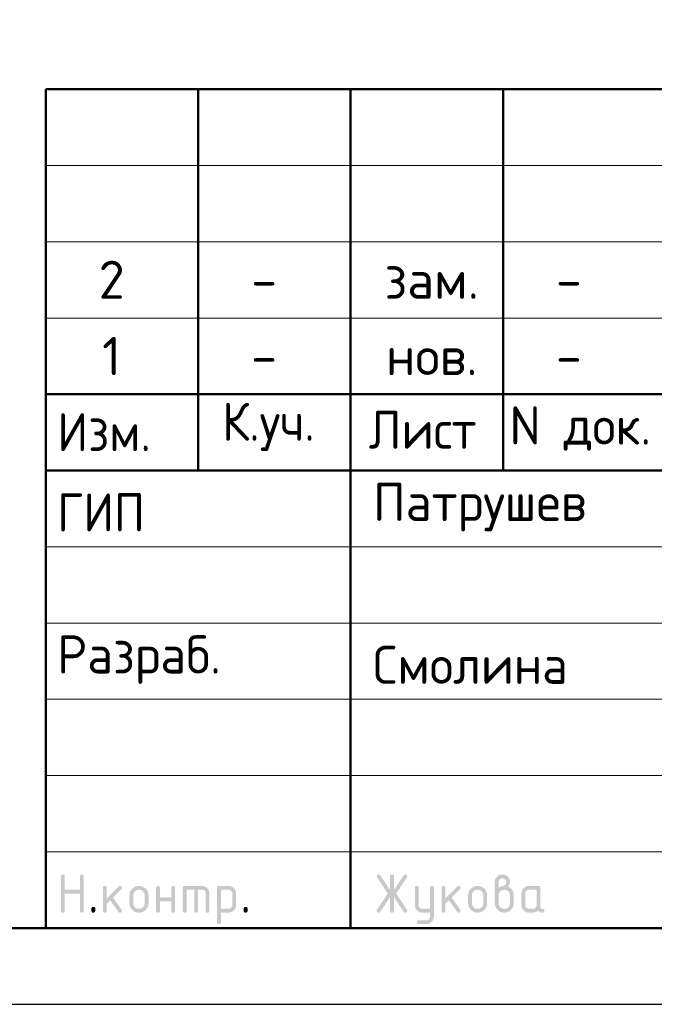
# Model space of a CAD drawing. Header units: millimetres. Extents: x 0 to 21000, y 0 to 14850.
# Tile 9 of 29: x 11414 to 13496, y 0 to 3228. Entities that reach past the tile are written whole.
import ezdxf

# ---------------------------------------------------------------- set-up
doc = ezdxf.new("R2010")
doc.units = ezdxf.units.MM
doc.layers.add('Standard', color=7, linetype='Continuous', lineweight=25)
doc.styles.add('ISOCPEUR', font='txt')

msp = doc.modelspace()

# ---------------------------------------------------------------- hatches: boundary and pattern name
at = {"layer": 'Standard', "linetype": 'Continuous', "lineweight": 25, "transparency": 33554687}
for points in [[(11549.5, 306.9), (11549.5, 419.4), (11549.5, 420.2), (11549.6, 420.9), (11549.7, 421.5), (11549.9, 422.1), (11550.1, 422.7), (11550.4, 423.2), (11550.7, 423.7), (11551.1, 424.1), (11551.5, 424.5), (11552, 424.8), (11552.5, 425.1), (11553.1, 425.3), (11553.6, 425.4), (11554.3, 425.5), (11555, 425.6), (11555.8, 425.6), (11556.6, 425.6), (11557.3, 425.5), (11558, 425.4), (11558.5, 425.3), (11559.1, 425.1), (11559.6, 424.8), (11560.1, 424.5), (11560.5, 424.1), (11560.9, 423.7), (11561.2, 423.2), (11561.5, 422.7), (11561.7, 422.1), (11561.9, 421.5), (11562, 420.9), (11562.1, 420.2), (11562.1, 419.4), (11562.1, 375.7), (11611.9, 375.7), (11611.9, 419.4), (11611.9, 420.2), (11612, 420.9), (11612.1, 421.5), (11612.3, 422.1), (11612.5, 422.7), (11612.8, 423.2), (11613.1, 423.7), (11613.5, 424.1), (11613.9, 424.5), (11614.4, 424.8), (11614.9, 425.1), (11615.4, 425.3), (11616, 425.4), (11616.7, 425.5), (11617.4, 425.6), (11618.2, 425.6), (11619, 425.6), (11619.7, 425.5), (11620.3, 425.4), (11620.9, 425.3), (11621.5, 425.1), (11622, 424.8), (11622.5, 424.5), (11622.9, 424.1), (11623.3, 423.7), (11623.6, 423.2), (11623.9, 422.7), (11624.1, 422.1), (11624.3, 421.5), (11624.3, 420.9), (11624.4, 420.2), (11624.4, 419.4), (11624.4, 306.9), (11624.4, 306.1), (11624.3, 305.4), (11624.3, 304.7), (11624.1, 304.2), (11623.9, 303.6), (11623.6, 303.1), (11623.3, 302.6), (11622.9, 302.2), (11622.5, 301.8), (11622, 301.5), (11621.5, 301.2), (11620.9, 301), (11620.3, 300.8), (11619.7, 300.7), (11619, 300.6), (11618.2, 300.6), (11617.4, 300.6), (11616.7, 300.7), (11616, 300.8), (11615.4, 301), (11614.9, 301.2), (11614.4, 301.5), (11613.9, 301.8), (11613.5, 302.2), (11613.1, 302.6), (11612.8, 303.1), (11612.5, 303.6), (11612.3, 304.2), (11612.1, 304.7), (11612, 305.4), (11611.9, 306.1), (11611.9, 306.9), (11611.9, 363.1), (11562.1, 363.1), (11562.1, 306.9), (11562.1, 306.1), (11562, 305.4), (11561.9, 304.7), (11561.7, 304.2), (11561.5, 303.6), (11561.2, 303.1), (11560.9, 302.6), (11560.5, 302.2), (11560.1, 301.8), (11559.6, 301.5), (11559.1, 301.2), (11558.5, 301), (11558, 300.8), (11557.3, 300.7), (11556.6, 300.6), (11555.8, 300.6), (11555, 300.6), (11554.3, 300.7), (11553.6, 300.8), (11553.1, 301), (11552.5, 301.2), (11552, 301.5), (11551.5, 301.8), (11551.1, 302.2), (11550.7, 302.6), (11550.4, 303.1), (11550.1, 303.6), (11549.9, 304.2), (11549.7, 304.7), (11549.6, 305.4), (11549.5, 306.1)], [(12629.3, 351.8), (12597, 303.4), (12596.5, 302.7), (12596, 302.2), (12595.4, 301.7), (12594.8, 301.3), (12594.1, 301), (12593.3, 300.8), (12592.6, 300.6), (12591.7, 300.6), (12590.9, 300.6), (12590.2, 300.7), (12589.6, 300.8), (12589, 301.1), (12588.4, 301.3), (12587.9, 301.6), (12587.5, 301.9), (12587.1, 302.3), (12586.7, 302.7), (12586.4, 303.2), (12586.1, 303.7), (12585.9, 304.3), (12585.7, 304.9), (12585.6, 305.6), (12585.5, 306.4), (12585.5, 307.2), (12585.5, 308), (12585.8, 308.8), (12586.1, 309.6), (12586.6, 310.4), (12621.7, 363.1), (12586.6, 415.8), (12586.1, 416.6), (12585.8, 417.4), (12585.5, 418.3), (12585.5, 419.1), (12585.5, 419.9), (12585.6, 420.6), (12585.7, 421.4), (12585.9, 422), (12586.1, 422.6), (12586.4, 423.1), (12586.7, 423.6), (12587.1, 424), (12587.5, 424.4), (12588, 424.7), (12588.5, 425), (12589, 425.2), (12589.6, 425.4), (12590.3, 425.5), (12591, 425.6), (12591.8, 425.6), (12592.6, 425.6), (12593.3, 425.5), (12594.1, 425.3), (12594.7, 424.9), (12595.4, 424.6), (12596, 424), (12596.5, 423.5), (12597, 422.8), (12629.3, 374.5), (12629.3, 419.4), (12629.3, 420.2), (12629.4, 420.9), (12629.5, 421.5), (12629.7, 422.1), (12629.9, 422.7), (12630.2, 423.2), (12630.4, 423.7), (12630.8, 424.1), (12631.2, 424.5), (12631.7, 424.8), (12632.2, 425.1), (12632.8, 425.3), (12633.4, 425.4), (12634.1, 425.5), (12634.7, 425.6), (12635.5, 425.6), (12636.3, 425.6), (12637, 425.5), (12637.7, 425.4), (12638.3, 425.3), (12638.9, 425.1), (12639.3, 424.8), (12639.8, 424.5), (12640.2, 424.1), (12640.6, 423.7), (12640.9, 423.2), (12641.2, 422.7), (12641.4, 422.1), (12641.6, 421.5), (12641.7, 420.9), (12641.8, 420.2), (12641.8, 419.4), (12641.8, 374.5), (12674.1, 422.8), (12674.5, 423.5), (12675.1, 424), (12675.7, 424.6), (12676.3, 424.9), (12677, 425.3), (12677.8, 425.5), (12678.5, 425.6), (12679.4, 425.6), (12680, 425.6), (12680.6, 425.5), (12681.2, 425.4), (12681.7, 425.2), (12682.3, 424.9), (12682.8, 424.6), (12683.3, 424.2), (12683.7, 423.7), (12684.2, 423.3), (12684.5, 422.8), (12684.9, 422.3), (12685.1, 421.7), (12685.3, 421.1), (12685.4, 420.5), (12685.5, 419.9), (12685.5, 419.3), (12685.5, 418.4), (12685.3, 417.5), (12685, 416.6), (12684.5, 415.8), (12649.4, 363.1), (12684.5, 310.4), (12685, 309.6), (12685.3, 308.7), (12685.5, 307.9), (12685.5, 307), (12685.5, 306.3), (12685.4, 305.7), (12685.3, 305.1), (12685.1, 304.6), (12684.9, 304), (12684.5, 303.5), (12684.2, 303), (12683.8, 302.5), (12683.3, 302.1), (12682.8, 301.7), (12682.4, 301.4), (12681.8, 301.1), (12681.3, 300.9), (12680.7, 300.8), (12680.1, 300.6), (12679.5, 300.6), (12678.6, 300.6), (12677.8, 300.8), (12677, 301), (12676.3, 301.3), (12675.6, 301.7), (12675.1, 302.2), (12674.5, 302.7), (12674.1, 303.4), (12641.8, 351.8), (12641.8, 306.9), (12641.8, 306.1), (12641.7, 305.4), (12641.6, 304.7), (12641.4, 304.2), (12641.2, 303.6), (12640.9, 303.1), (12640.6, 302.6), (12640.2, 302.2), (12639.8, 301.8), (12639.3, 301.5), (12638.9, 301.2), (12638.3, 301), (12637.7, 300.8), (12637, 300.7), (12636.3, 300.6), (12635.5, 300.6), (12634.7, 300.6), (12634.1, 300.7), (12633.4, 300.8), (12632.8, 301), (12632.2, 301.2), (12631.7, 301.5), (12631.2, 301.8), (12630.8, 302.2), (12630.4, 302.6), (12630.2, 303.1), (12629.9, 303.6), (12629.7, 304.2), (12629.5, 304.7), (12629.4, 305.4), (12629.3, 306.1), (12629.3, 306.9)], [(11699.5, 347), (11738.8, 386.3), (11739.2, 386.7), (11739.7, 387.1), (11740.2, 387.4), (11740.8, 387.6), (11741.3, 387.9), (11741.9, 388), (11742.5, 388.1), (11743.2, 388.1), (11744, 388.1), (11744.7, 388), (11745.4, 387.9), (11745.9, 387.7), (11746.5, 387.5), (11747, 387.2), (11747.5, 386.9), (11747.9, 386.5), (11748.3, 386.1), (11748.6, 385.6), (11748.9, 385.1), (11749.1, 384.6), (11749.3, 384), (11749.4, 383.3), (11749.5, 382.6), (11749.5, 381.8), (11749.5, 381.2), (11749.3, 380.6), (11749.2, 380.1), (11749, 379.5), (11748.7, 379), (11748.4, 378.5), (11748, 378), (11747.6, 377.5), (11720.1, 350), (11748.2, 310.5), (11748.8, 309.6), (11749.1, 308.7), (11749.5, 307.8), (11749.5, 306.8), (11749.5, 306), (11749.4, 305.4), (11749.3, 304.7), (11749.1, 304.1), (11748.9, 303.5), (11748.6, 303), (11748.3, 302.6), (11747.9, 302.2), (11747.5, 301.8), (11747, 301.5), (11746.5, 301.2), (11745.9, 301), (11745.4, 300.8), (11744.7, 300.7), (11744, 300.6), (11743.2, 300.6), (11742.4, 300.6), (11741.6, 300.8), (11740.9, 301), (11740.2, 301.3), (11739.6, 301.6), (11739, 302.1), (11738.5, 302.6), (11738, 303.3), (11711.1, 341.1), (11699.5, 329.4), (11699.5, 306.9), (11699.5, 306.1), (11699.4, 305.4), (11699.3, 304.7), (11699.1, 304.2), (11698.9, 303.6), (11698.6, 303.1), (11698.3, 302.6), (11697.9, 302.2), (11697.5, 301.8), (11697, 301.5), (11696.5, 301.2), (11696, 301), (11695.4, 300.8), (11694.7, 300.7), (11694, 300.6), (11693.2, 300.6), (11692.4, 300.6), (11691.7, 300.7), (11691.1, 300.8), (11690.5, 301), (11689.9, 301.2), (11689.4, 301.5), (11688.9, 301.8), (11688.5, 302.2), (11688.1, 302.6), (11687.8, 303.1), (11687.5, 303.6), (11687.3, 304.2), (11687.1, 304.7), (11687, 305.4), (11687, 306.1), (11687, 306.9), (11687, 381.8), (11687, 382.6), (11687, 383.3), (11687.1, 384), (11687.3, 384.6), (11687.5, 385.1), (11687.8, 385.6), (11688.1, 386.1), (11688.5, 386.5), (11688.9, 386.9), (11689.4, 387.2), (11689.9, 387.5), (11690.5, 387.7), (11691.1, 387.9), (11691.7, 388), (11692.4, 388.1), (11693.2, 388.1), (11694, 388.1), (11694.7, 388), (11695.4, 387.9), (11696, 387.7), (11696.5, 387.5), (11697, 387.2), (11697.5, 386.9), (11697.9, 386.5), (11698.3, 386.1), (11698.6, 385.6), (11698.9, 385.1), (11699.1, 384.6), (11699.3, 384), (11699.4, 383.3), (11699.5, 382.6), (11699.5, 381.8)], [(11874.3, 338.1), (11874.3, 306.9), (11874.3, 306.1), (11874.2, 305.4), (11874.1, 304.7), (11873.9, 304.2), (11873.7, 303.6), (11873.5, 303.1), (11873.2, 302.6), (11872.8, 302.2), (11872.4, 301.8), (11871.9, 301.5), (11871.4, 301.2), (11870.8, 301), (11870.2, 300.8), (11869.5, 300.7), (11868.9, 300.6), (11868.1, 300.6), (11867.3, 300.6), (11866.6, 300.7), (11865.9, 300.8), (11865.3, 301), (11864.7, 301.2), (11864.3, 301.5), (11863.8, 301.8), (11863.4, 302.2), (11863, 302.6), (11862.7, 303.1), (11862.4, 303.6), (11862.2, 304.2), (11862, 304.7), (11861.9, 305.4), (11861.8, 306.1), (11861.8, 306.9), (11861.8, 381.8), (11861.8, 382.6), (11861.9, 383.3), (11862, 384), (11862.2, 384.6), (11862.4, 385.1), (11862.7, 385.6), (11863, 386.1), (11863.4, 386.5), (11863.8, 386.9), (11864.3, 387.2), (11864.7, 387.5), (11865.3, 387.7), (11865.9, 387.9), (11866.6, 388), (11867.3, 388.1), (11868.1, 388.1), (11868.9, 388.1), (11869.5, 388), (11870.2, 387.9), (11870.8, 387.7), (11871.4, 387.5), (11871.9, 387.2), (11872.4, 386.9), (11872.8, 386.5), (11873.2, 386.1), (11873.5, 385.6), (11873.7, 385.2), (11873.9, 384.6), (11874.1, 384), (11874.2, 383.3), (11874.3, 382.6), (11874.3, 381.8), (11874.3, 350.6), (11911.7, 350.6), (11911.7, 381.8), (11911.7, 382.6), (11911.8, 383.3), (11911.9, 384), (11912.1, 384.6), (11912.3, 385.2), (11912.6, 385.6), (11912.8, 386.1), (11913.2, 386.5), (11913.6, 386.9), (11914.1, 387.2), (11914.6, 387.5), (11915.2, 387.7), (11915.8, 387.9), (11916.5, 388), (11917.1, 388.1), (11917.9, 388.1), (11918.7, 388.1), (11919.4, 388), (11920.1, 387.9), (11920.7, 387.7), (11921.3, 387.5), (11921.7, 387.2), (11922.2, 386.9), (11922.6, 386.5), (11923, 386.1), (11923.3, 385.6), (11923.6, 385.1), (11923.8, 384.6), (11924, 384), (11924.1, 383.3), (11924.2, 382.6), (11924.2, 381.8), (11924.2, 306.9), (11924.2, 306.1), (11924.1, 305.4), (11924, 304.7), (11923.8, 304.2), (11923.6, 303.6), (11923.3, 303.1), (11923, 302.6), (11922.6, 302.2), (11922.2, 301.8), (11921.7, 301.5), (11921.3, 301.2), (11920.7, 301), (11920.1, 300.8), (11919.4, 300.7), (11918.7, 300.6), (11917.9, 300.6), (11917.1, 300.6), (11916.5, 300.7), (11915.8, 300.8), (11915.2, 301), (11914.6, 301.2), (11914.1, 301.5), (11913.6, 301.8), (11913.2, 302.2), (11912.8, 302.6), (11912.6, 303.1), (11912.3, 303.6), (11912.1, 304.2), (11911.9, 304.7), (11911.8, 305.4), (11911.7, 306.1), (11911.7, 306.9), (11911.7, 338.1)], [(11955.5, 388.1), (12011.7, 388.1), (12013, 388.1), (12014.2, 388), (12015.5, 387.8), (12016.7, 387.6), (12017.9, 387.4), (12019.1, 387.1), (12020.2, 386.7), (12021.3, 386.3), (12022.4, 385.8), (12023.5, 385.2), (12024.5, 384.7), (12025.5, 384), (12026.6, 383.3), (12027.5, 382.5), (12028.5, 381.7), (12029.4, 380.8), (12030.3, 379.9), (12031.1, 378.9), (12031.9, 378), (12032.6, 376.9), (12033.3, 375.9), (12033.8, 374.9), (12034.4, 373.8), (12034.8, 372.7), (12035.3, 371.6), (12035.6, 370.5), (12036, 369.3), (12036.2, 368.1), (12036.4, 366.9), (12036.6, 365.6), (12036.7, 364.4), (12036.7, 363.1), (12036.7, 306.9), (12036.7, 306.1), (12036.6, 305.4), (12036.5, 304.7), (12036.3, 304.2), (12036.1, 303.6), (12035.8, 303.1), (12035.5, 302.6), (12035.1, 302.2), (12034.7, 301.8), (12034.2, 301.5), (12033.7, 301.2), (12033.1, 301), (12032.6, 300.8), (12031.9, 300.7), (12031.2, 300.6), (12030.4, 300.6), (12029.6, 300.6), (12028.9, 300.7), (12028.3, 300.8), (12027.7, 301), (12027.1, 301.2), (12026.6, 301.5), (12026.1, 301.8), (12025.7, 302.2), (12025.3, 302.6), (12025, 303.1), (12024.7, 303.6), (12024.5, 304.2), (12024.3, 304.7), (12024.2, 305.4), (12024.1, 306.1), (12024.1, 306.9), (12024.1, 363.1), (12024.1, 364.4), (12023.9, 365.6), (12023.7, 366.8), (12023.2, 367.9), (12022.8, 369), (12022.1, 370.1), (12021.5, 371.1), (12020.6, 372), (12019.7, 372.9), (12018.7, 373.5), (12017.7, 374.2), (12016.5, 374.7), (12015.4, 375.1), (12014.2, 375.3), (12013, 375.5), (12011.7, 375.5), (11999.2, 375.5), (11999.2, 306.9), (11999.2, 306.1), (11999.1, 305.4), (11999, 304.7), (11998.8, 304.2), (11998.6, 303.6), (11998.3, 303.1), (11998, 302.6), (11997.7, 302.2), (11997.3, 301.8), (11996.8, 301.5), (11996.3, 301.2), (11995.7, 301), (11995.1, 300.8), (11994.4, 300.7), (11993.7, 300.6), (11993, 300.6), (11992.2, 300.6), (11991.5, 300.7), (11990.8, 300.8), (11990.2, 301), (11989.6, 301.2), (11989.1, 301.5), (11988.7, 301.8), (11988.3, 302.2), (11987.9, 302.6), (11987.6, 303.1), (11987.3, 303.6), (11987.1, 304.2), (11986.9, 304.7), (11986.8, 305.4), (11986.7, 306.1), (11986.7, 306.9), (11986.7, 375.5), (11961.8, 375.5), (11961.8, 306.9), (11961.8, 306.1), (11961.7, 305.4), (11961.6, 304.7), (11961.4, 304.2), (11961.2, 303.6), (11960.9, 303.1), (11960.6, 302.6), (11960.2, 302.2), (11959.8, 301.8), (11959.3, 301.5), (11958.8, 301.2), (11958.2, 301), (11957.7, 300.8), (11957, 300.7), (11956.3, 300.6), (11955.5, 300.6), (11954.7, 300.6), (11954, 300.7), (11953.4, 300.8), (11952.8, 301), (11952.2, 301.2), (11951.7, 301.5), (11951.2, 301.8), (11950.8, 302.2), (11950.4, 302.6), (11950.1, 303.1), (11949.8, 303.6), (11949.6, 304.2), (11949.4, 304.7), (11949.3, 305.4), (11949.2, 306.1), (11949.2, 306.9), (11949.2, 381.8), (11949.2, 382.6), (11949.3, 383.3), (11949.4, 384), (11949.6, 384.6), (11949.8, 385.1), (11950.1, 385.6), (11950.4, 386.1), (11950.8, 386.5), (11951.2, 386.9), (11951.7, 387.2), (11952.2, 387.5), (11952.8, 387.7), (11953.3, 387.9), (11954, 388), (11954.7, 388.1)], [(12760.4, 288), (12760.4, 300.6), (12735.5, 300.6), (12734.2, 300.6), (12732.9, 300.8), (12731.7, 300.9), (12730.4, 301.1), (12729.2, 301.3), (12728.1, 301.7), (12726.9, 302), (12725.8, 302.5), (12724.7, 302.9), (12723.7, 303.5), (12722.6, 304.1), (12721.6, 304.7), (12720.6, 305.4), (12719.6, 306.2), (12718.7, 307), (12717.8, 307.9), (12716.9, 308.8), (12716.1, 309.8), (12715.3, 310.8), (12714.6, 311.8), (12713.9, 312.8), (12713.4, 313.8), (12712.8, 314.9), (12712.4, 316), (12711.9, 317.1), (12711.6, 318.3), (12711.2, 319.4), (12711, 320.6), (12710.8, 321.8), (12710.7, 323.1), (12710.6, 324.3), (12710.6, 325.6), (12710.6, 381.8), (12710.6, 382.6), (12710.7, 383.3), (12710.7, 384), (12710.9, 384.6), (12711.1, 385.1), (12711.4, 385.6), (12711.7, 386.1), (12712.1, 386.5), (12712.5, 386.9), (12713, 387.2), (12713.5, 387.5), (12714.1, 387.7), (12714.7, 387.9), (12715.3, 388), (12716, 388.1), (12716.8, 388.1), (12717.6, 388.1), (12718.3, 388), (12719, 387.9), (12719.6, 387.7), (12720.1, 387.5), (12720.6, 387.2), (12721.1, 386.9), (12721.5, 386.5), (12721.9, 386.1), (12722.2, 385.6), (12722.5, 385.2), (12722.7, 384.6), (12722.9, 384), (12723, 383.3), (12723.1, 382.6), (12723.1, 381.8), (12723.1, 325.7), (12723.1, 324.4), (12723.3, 323.2), (12723.5, 322), (12724, 320.9), (12724.5, 319.8), (12725.1, 318.8), (12725.8, 317.8), (12726.8, 316.9), (12727.7, 315.9), (12728.7, 315.2), (12729.7, 314.5), (12730.8, 314.1), (12731.9, 313.6), (12733.1, 313.4), (12734.2, 313.2), (12735.5, 313.2), (12760.4, 313.2), (12760.4, 381.8), (12760.4, 382.6), (12760.5, 383.3), (12760.6, 384), (12760.8, 384.6), (12761, 385.2), (12761.3, 385.6), (12761.6, 386.1), (12762, 386.5), (12762.4, 386.9), (12762.9, 387.2), (12763.4, 387.5), (12763.9, 387.7), (12764.5, 387.9), (12765.2, 388), (12765.9, 388.1), (12766.7, 388.1), (12767.5, 388.1), (12768.1, 388), (12768.8, 387.9), (12769.4, 387.7), (12770, 387.5), (12770.5, 387.2), (12771, 386.9), (12771.4, 386.5), (12771.8, 386.1), (12772.1, 385.6), (12772.4, 385.1), (12772.5, 384.6), (12772.7, 384), (12772.8, 383.3), (12772.9, 382.6), (12772.9, 381.8), (12772.9, 288.2), (12772.9, 286.9), (12772.8, 285.6), (12772.7, 284.4), (12772.5, 283.2), (12772.3, 282), (12771.9, 280.8), (12771.6, 279.6), (12771.2, 278.5), (12770.7, 277.4), (12770.2, 276.4), (12769.6, 275.3), (12768.9, 274.3), (12768.3, 273.3), (12767.5, 272.3), (12766.7, 271.4), (12765.8, 270.5), (12764.9, 269.6), (12764, 268.8), (12763, 268), (12762, 267.3), (12761, 266.6), (12760, 266), (12759, 265.5), (12757.9, 265), (12756.8, 264.6), (12755.6, 264.2), (12754.5, 263.9), (12753.3, 263.6), (12752.1, 263.4), (12750.8, 263.3), (12749.6, 263.2), (12748.3, 263.2), (12723.1, 263.2), (12722.3, 263.2), (12721.6, 263.3), (12720.9, 263.4), (12720.3, 263.6), (12719.8, 263.8), (12719.3, 264.1), (12718.8, 264.4), (12718.4, 264.8), (12718, 265.1), (12717.7, 265.6), (12717.4, 266.1), (12717.2, 266.7), (12717, 267.3), (12716.9, 268), (12716.8, 268.7), (12716.8, 269.5), (12716.8, 270.1), (12716.9, 270.7), (12717.1, 271.2), (12717.3, 271.8), (12717.5, 272.3), (12717.9, 272.8), (12718.2, 273.3), (12718.7, 273.8), (12719.2, 274.3), (12719.7, 274.6), (12720.2, 275), (12720.8, 275.2), (12721.3, 275.5), (12721.9, 275.6), (12722.5, 275.7), (12723.1, 275.7), (12748, 275.7), (12749.3, 275.7), (12750.5, 275.9), (12751.7, 276.1), (12752.8, 276.6), (12753.9, 277), (12754.9, 277.7), (12755.9, 278.3), (12756.8, 279.2), (12757.7, 280.1), (12758.4, 281.1), (12759.1, 282), (12759.5, 283.2), (12760, 284.2), (12760.2, 285.5), (12760.4, 286.7)], [(12810.5, 347), (12849.8, 386.3), (12850.2, 386.7), (12850.7, 387.1), (12851.2, 387.4), (12851.8, 387.6), (12852.4, 387.9), (12853, 388), (12853.6, 388.1), (12854.2, 388.1), (12855, 388.1), (12855.7, 388), (12856.4, 387.9), (12857, 387.7), (12857.6, 387.5), (12858.1, 387.2), (12858.5, 386.9), (12858.9, 386.5), (12859.3, 386.1), (12859.6, 385.6), (12859.9, 385.1), (12860.1, 384.6), (12860.3, 384), (12860.4, 383.3), (12860.5, 382.6), (12860.5, 381.8), (12860.5, 381.2), (12860.4, 380.6), (12860.3, 380.1), (12860, 379.5), (12859.8, 379), (12859.4, 378.5), (12859.1, 378), (12858.6, 377.5), (12831.1, 350), (12859.3, 310.5), (12859.9, 309.6), (12860.2, 308.7), (12860.5, 307.8), (12860.5, 306.8), (12860.5, 306), (12860.4, 305.4), (12860.3, 304.7), (12860.1, 304.1), (12859.9, 303.5), (12859.6, 303), (12859.3, 302.6), (12858.9, 302.2), (12858.5, 301.8), (12858.1, 301.5), (12857.6, 301.2), (12857, 301), (12856.4, 300.8), (12855.7, 300.7), (12855, 300.6), (12854.2, 300.6), (12853.4, 300.6), (12852.7, 300.8), (12851.9, 301), (12851.3, 301.3), (12850.6, 301.6), (12850.1, 302.1), (12849.5, 302.6), (12849, 303.3), (12822.2, 341.1), (12810.5, 329.4), (12810.5, 306.9), (12810.5, 306.1), (12810.4, 305.4), (12810.3, 304.7), (12810.1, 304.2), (12809.9, 303.6), (12809.6, 303.1), (12809.3, 302.6), (12808.9, 302.2), (12808.6, 301.8), (12808.1, 301.5), (12807.6, 301.2), (12807, 301), (12806.4, 300.8), (12805.7, 300.7), (12805, 300.6), (12804.2, 300.6), (12803.5, 300.6), (12802.8, 300.7), (12802.1, 300.8), (12801.5, 301), (12800.9, 301.2), (12800.4, 301.5), (12799.9, 301.8), (12799.5, 302.2), (12799.2, 302.6), (12798.9, 303.1), (12798.6, 303.6), (12798.4, 304.2), (12798.2, 304.7), (12798.1, 305.4), (12798, 306.1), (12798, 306.9), (12798, 381.8), (12798, 382.6), (12798.1, 383.3), (12798.2, 384), (12798.4, 384.6), (12798.6, 385.1), (12798.9, 385.6), (12799.2, 386.1), (12799.5, 386.5), (12799.9, 386.9), (12800.4, 387.2), (12800.9, 387.5), (12801.5, 387.7), (12802.1, 387.9), (12802.8, 388), (12803.5, 388.1), (12804.2, 388.1), (12805, 388.1), (12805.7, 388), (12806.4, 387.9), (12807, 387.7), (12807.6, 387.5), (12808.1, 387.2), (12808.6, 386.9), (12808.9, 386.5), (12809.3, 386.1), (12809.6, 385.6), (12809.9, 385.1), (12810.1, 384.6), (12810.3, 384), (12810.4, 383.3), (12810.5, 382.6), (12810.5, 381.8)], [(11649.5, 313.2), (11649.5, 313.9), (11649.6, 314.6), (11649.7, 315.3), (11649.9, 315.9), (11650.1, 316.5), (11650.4, 317), (11650.7, 317.5), (11651.1, 317.9), (11651.5, 318.3), (11651.9, 318.5), (11652.4, 318.8), (11653, 319), (11653.6, 319.2), (11654.3, 319.3), (11655, 319.4), (11655.8, 319.4), (11656.5, 319.4), (11657.2, 319.3), (11657.9, 319.2), (11658.5, 319), (11659.1, 318.8), (11659.6, 318.5), (11660.1, 318.3), (11660.4, 317.9), (11660.8, 317.5), (11661.1, 317), (11661.4, 316.5), (11661.6, 315.9), (11661.8, 315.3), (11661.9, 314.6), (11662, 313.9), (11662, 313.2), (11662, 306.9), (11662, 306.1), (11661.9, 305.4), (11661.8, 304.8), (11661.6, 304.2), (11661.4, 303.6), (11661.1, 303.1), (11660.8, 302.6), (11660.4, 302.2), (11660.1, 301.8), (11659.6, 301.5), (11659.1, 301.2), (11658.5, 301), (11657.9, 300.8), (11657.2, 300.7), (11656.5, 300.6), (11655.8, 300.6), (11655, 300.6), (11654.3, 300.7), (11653.6, 300.8), (11653, 301), (11652.4, 301.2), (11651.9, 301.5), (11651.5, 301.8), (11651.1, 302.2), (11650.7, 302.6), (11650.4, 303.1), (11650.1, 303.6), (11649.9, 304.2), (11649.7, 304.8), (11649.6, 305.4), (11649.5, 306.1), (11649.5, 306.9)], [(12149.1, 313.2), (12149.1, 313.9), (12149.2, 314.6), (12149.3, 315.3), (12149.5, 315.9), (12149.7, 316.5), (12150, 317), (12150.3, 317.5), (12150.7, 317.9), (12151.1, 318.3), (12151.6, 318.5), (12152.1, 318.8), (12152.7, 319), (12153.3, 319.2), (12153.9, 319.3), (12154.6, 319.4), (12155.4, 319.4), (12156.2, 319.4), (12156.9, 319.3), (12157.6, 319.2), (12158.2, 319), (12158.7, 318.8), (12159.2, 318.5), (12159.7, 318.3), (12160.1, 317.9), (12160.5, 317.5), (12160.8, 317), (12161.1, 316.5), (12161.3, 315.9), (12161.5, 315.3), (12161.6, 314.6), (12161.7, 313.9), (12161.7, 313.2), (12161.7, 306.9), (12161.7, 306.1), (12161.6, 305.4), (12161.5, 304.8), (12161.3, 304.2), (12161.1, 303.6), (12160.8, 303.1), (12160.5, 302.6), (12160.1, 302.2), (12159.7, 301.8), (12159.2, 301.5), (12158.7, 301.2), (12158.2, 301), (12157.6, 300.8), (12156.9, 300.7), (12156.2, 300.6), (12155.4, 300.6), (12154.6, 300.6), (12153.9, 300.7), (12153.3, 300.8), (12152.7, 301), (12152.1, 301.2), (12151.6, 301.5), (12151.1, 301.8), (12150.7, 302.2), (12150.3, 302.6), (12150, 303.1), (12149.7, 303.6), (12149.5, 304.2), (12149.3, 304.8), (12149.2, 305.4), (12149.1, 306.1), (12149.1, 306.9)]]:
    msp.add_hatch(color=7, dxfattribs=at).paths.add_polyline_path(points, flags=16)
h = msp.add_hatch(color=7, dxfattribs=at)
h.paths.add_polyline_path([(12985.4, 381.9), (12987.4, 383.4), (12989.3, 384.6), (12991.2, 385.8), (12993, 386.6), (12994.8, 387.3), (12996.6, 387.7), (12998.3, 388.1), (12999.9, 388.1), (13000.9, 388.1), (13001.9, 388.4), (13002.8, 388.7), (13003.7, 389.2), (13004.6, 389.7), (13005.5, 390.6), (13006.3, 391.4), (13007.1, 392.5), (13007.9, 393.5), (13008.6, 394.5), (13009.2, 395.5), (13009.6, 396.5), (13010, 397.6), (13010.2, 398.6), (13010.4, 399.6), (13010.4, 400.6), (13010.4, 401.9), (13010.1, 403.2), (13009.9, 404.4), (13009.5, 405.5), (13009, 406.6), (13008.3, 407.6), (13007.7, 408.6), (13006.8, 409.5), (13005.9, 410.4), (13004.9, 411.1), (13003.9, 411.8), (13002.7, 412.2), (13001.6, 412.7), (13000.4, 412.9), (12999.2, 413.1), (12997.9, 413.1), (12996.6, 413.1), (12995.4, 412.9), (12994.2, 412.7), (12993, 412.2), (12991.9, 411.7), (12990.9, 411.1), (12989.9, 410.4), (12989, 409.5), (12988.1, 408.6), (12987.4, 407.5), (12986.7, 406.5), (12986.3, 405.4), (12985.8, 404.3), (12985.6, 403.1), (12985.4, 401.9), (12985.4, 400.6)])
h.paths.add_polyline_path([(13016.5, 385.6), (13018.7, 384.7), (13020.6, 383.5), (13022.5, 382.4), (13024.2, 380.9), (13025.9, 379.5), (13027.4, 377.8), (13028.9, 376.1), (13030.2, 374.1), (13031.4, 372.2), (13032.4, 370.1), (13033.3, 368), (13034, 365.9), (13034.6, 363.7), (13034.9, 361.5), (13035.2, 359.2), (13035.2, 356.9), (13035.2, 331.9), (13035.2, 330.3), (13035.1, 328.7), (13034.9, 327.1), (13034.7, 325.6), (13034.4, 324.1), (13033.9, 322.7), (13033.5, 321.2), (13032.9, 319.8), (13032.4, 318.4), (13031.7, 317.1), (13031, 315.8), (13030.1, 314.5), (13029.2, 313.3), (13028.2, 312.1), (13027.2, 310.9), (13026.1, 309.7), (13025, 308.6), (13023.8, 307.6), (13022.6, 306.6), (13021.3, 305.8), (13020, 304.9), (13018.7, 304.2), (13017.4, 303.5), (13016, 302.9), (13014.6, 302.3), (13013.2, 301.9), (13011.8, 301.5), (13010.3, 301.2), (13008.8, 300.9), (13007.2, 300.8), (13005.7, 300.6), (13004, 300.6), (13002.4, 300.6), (13000.8, 300.8), (12999.3, 300.9), (12997.8, 301.2), (12996.3, 301.5), (12994.8, 301.9), (12993.4, 302.4), (12992, 302.9), (12990.6, 303.5), (12989.3, 304.2), (12988, 304.9), (12986.7, 305.8), (12985.4, 306.6), (12984.2, 307.6), (12983.1, 308.6), (12981.9, 309.8), (12980.8, 310.9), (12979.8, 312.1), (12978.8, 313.3), (12977.9, 314.6), (12977.1, 315.9), (12976.4, 317.2), (12975.7, 318.5), (12975.1, 319.9), (12974.5, 321.3), (12974.1, 322.7), (12973.7, 324.1), (12973.4, 325.6), (12973.1, 327.1), (12973, 328.7), (12972.8, 330.3), (12972.8, 331.9), (12972.8, 400.6), (12972.8, 402), (12973, 403.2), (12973.1, 404.5), (12973.3, 405.7), (12973.5, 406.9), (12973.9, 408.1), (12974.2, 409.2), (12974.7, 410.3), (12975.1, 411.4), (12975.7, 412.5), (12976.3, 413.6), (12976.9, 414.6), (12977.6, 415.6), (12978.4, 416.5), (12979.2, 417.5), (12980.1, 418.4), (12981, 419.3), (12982, 420.1), (12982.9, 420.9), (12983.9, 421.6), (12985, 422.3), (12986, 422.8), (12987.1, 423.4), (12988.2, 423.8), (12989.3, 424.3), (12990.4, 424.6), (12991.6, 425), (12992.8, 425.2), (12994, 425.4), (12995.2, 425.5), (12996.5, 425.6), (12997.8, 425.6), (12999.1, 425.6), (13000.3, 425.5), (13001.6, 425.4), (13002.8, 425.2), (13004, 425), (13005.2, 424.6), (13006.3, 424.3), (13007.4, 423.8), (13008.6, 423.4), (13009.6, 422.8), (13010.7, 422.2), (13011.7, 421.5), (13012.7, 420.9), (13013.6, 420.1), (13014.6, 419.3), (13015.5, 418.4), (13016.4, 417.4), (13017.2, 416.5), (13018, 415.5), (13018.6, 414.5), (13019.3, 413.5), (13019.9, 412.4), (13020.4, 411.4), (13020.9, 410.3), (13021.3, 409.2), (13021.7, 408), (13022, 406.9), (13022.3, 405.7), (13022.5, 404.4), (13022.6, 403.2), (13022.7, 401.9), (13022.7, 400.6), (13022.7, 398.3), (13022.3, 396.1), (13021.9, 394), (13021.2, 392.1), (13020.4, 390.3), (13019.2, 388.6), (13018.1, 387)], flags=16)
h.paths.add_polyline_path([(13022.7, 331.9), (13022.7, 356.9), (13022.7, 358.8), (13022.4, 360.6), (13022, 362.4), (13021.3, 364.1), (13020.7, 365.8), (13019.7, 367.3), (13018.6, 368.8), (13017.3, 370.2), (13015.9, 371.5), (13014.4, 372.6), (13012.9, 373.6), (13011.3, 374.3), (13009.6, 375), (13007.8, 375.3), (13006, 375.6), (13004, 375.6), (13002.1, 375.6), (13000.3, 375.3), (12998.5, 375), (12996.8, 374.3), (12995.2, 373.6), (12993.6, 372.6), (12992.1, 371.5), (12990.8, 370.2), (12989.4, 368.8), (12988.4, 367.3), (12987.4, 365.8), (12986.7, 364.1), (12986, 362.4), (12985.7, 360.6), (12985.4, 358.8), (12985.4, 356.9), (12985.4, 331.9), (12985.4, 329.9), (12985.7, 328.1), (12986, 326.3), (12986.7, 324.7), (12987.4, 323), (12988.4, 321.5), (12989.4, 320), (12990.8, 318.6), (12992.1, 317.2), (12993.6, 316.2), (12995.2, 315.2), (12996.8, 314.5), (12998.5, 313.8), (13000.3, 313.5), (13002.1, 313.2), (13004, 313.2), (13006, 313.2), (13007.8, 313.5), (13009.6, 313.9), (13011.3, 314.5), (13012.9, 315.2), (13014.4, 316.3), (13015.9, 317.3), (13017.3, 318.7), (13018.6, 320), (13019.7, 321.5), (13020.7, 323.1), (13021.3, 324.7), (13022, 326.4), (13022.4, 328.2), (13022.7, 330)])
h = msp.add_hatch(color=7, dxfattribs=at)
h.paths.add_polyline_path([(11774.4, 331.9), (11774.4, 356.8), (11774.4, 358.5), (11774.5, 360), (11774.7, 361.6), (11775, 363.1), (11775.2, 364.6), (11775.7, 366), (11776.1, 367.5), (11776.7, 368.9), (11777.2, 370.2), (11777.9, 371.6), (11778.7, 372.9), (11779.5, 374.1), (11780.4, 375.4), (11781.4, 376.6), (11782.4, 377.8), (11783.5, 378.9), (11784.6, 380.1), (11785.8, 381.1), (11787, 382.1), (11788.3, 382.9), (11789.6, 383.8), (11790.9, 384.5), (11792.2, 385.2), (11793.6, 385.8), (11795, 386.4), (11796.4, 386.8), (11797.8, 387.2), (11799.3, 387.5), (11800.8, 387.8), (11802.4, 387.9), (11804, 388.1), (11805.6, 388.1), (11807.2, 388.1), (11808.8, 387.9), (11810.4, 387.8), (11811.9, 387.5), (11813.4, 387.2), (11814.8, 386.8), (11816.3, 386.4), (11817.7, 385.8), (11819.1, 385.2), (11820.4, 384.5), (11821.7, 383.8), (11823, 383), (11824.2, 382.1), (11825.4, 381.2), (11826.6, 380.2), (11827.7, 379), (11828.9, 377.9), (11829.9, 376.7), (11830.8, 375.5), (11831.7, 374.3), (11832.5, 373), (11833.2, 371.7), (11833.9, 370.4), (11834.5, 369), (11835.1, 367.6), (11835.5, 366.1), (11835.9, 364.7), (11836.2, 363.2), (11836.5, 361.7), (11836.6, 360.1), (11836.8, 358.5), (11836.8, 356.8), (11836.8, 331.9), (11836.8, 330.2), (11836.6, 328.7), (11836.5, 327.1), (11836.2, 325.6), (11835.9, 324.1), (11835.5, 322.7), (11835.1, 321.2), (11834.5, 319.9), (11833.9, 318.5), (11833.2, 317.2), (11832.5, 315.8), (11831.6, 314.6), (11830.8, 313.3), (11829.8, 312.1), (11828.8, 310.9), (11827.6, 309.8), (11826.5, 308.6), (11825.3, 307.6), (11824.1, 306.6), (11822.8, 305.8), (11821.6, 304.9), (11820.3, 304.2), (11818.9, 303.5), (11817.6, 302.9), (11816.2, 302.4), (11814.7, 301.9), (11813.3, 301.5), (11811.8, 301.2), (11810.3, 300.9), (11808.7, 300.8), (11807.2, 300.6), (11805.6, 300.6), (11804, 300.6), (11802.4, 300.8), (11800.8, 300.9), (11799.3, 301.2), (11797.8, 301.5), (11796.4, 301.9), (11795, 302.4), (11793.6, 302.9), (11792.2, 303.5), (11790.9, 304.2), (11789.6, 304.9), (11788.3, 305.8), (11787, 306.6), (11785.8, 307.6), (11784.6, 308.6), (11783.5, 309.8), (11782.4, 310.9), (11781.4, 312.1), (11780.4, 313.3), (11779.5, 314.6), (11778.7, 315.8), (11777.9, 317.2), (11777.2, 318.5), (11776.7, 319.9), (11776.1, 321.2), (11775.7, 322.7), (11775.2, 324.1), (11775, 325.6), (11774.7, 327.1), (11774.5, 328.7), (11774.4, 330.2)], flags=16)
h.paths.add_polyline_path([(11824.2, 331.9), (11824.2, 356.9), (11824.2, 358.8), (11823.9, 360.6), (11823.6, 362.4), (11822.9, 364.1), (11822.2, 365.8), (11821.2, 367.3), (11820.1, 368.8), (11818.8, 370.2), (11817.4, 371.5), (11815.9, 372.6), (11814.4, 373.6), (11812.7, 374.3), (11811.1, 375), (11809.3, 375.3), (11807.5, 375.6), (11805.6, 375.6), (11803.6, 375.6), (11801.8, 375.3), (11800.1, 375), (11798.4, 374.3), (11796.8, 373.6), (11795.2, 372.6), (11793.7, 371.5), (11792.4, 370.2), (11791, 368.8), (11790, 367.3), (11789, 365.8), (11788.3, 364.1), (11787.6, 362.4), (11787.2, 360.6), (11786.9, 358.8), (11786.9, 356.9), (11786.9, 331.9), (11786.9, 329.9), (11787.2, 328.1), (11787.6, 326.3), (11788.3, 324.7), (11788.9, 323), (11790, 321.5), (11791, 320), (11792.3, 318.6), (11793.7, 317.2), (11795.2, 316.2), (11796.7, 315.2), (11798.3, 314.5), (11800, 313.8), (11801.8, 313.5), (11803.6, 313.2), (11805.6, 313.2), (11807.5, 313.2), (11809.3, 313.5), (11811.1, 313.9), (11812.7, 314.5), (11814.4, 315.2), (11815.9, 316.3), (11817.4, 317.3), (11818.8, 318.7), (11820.1, 320), (11821.2, 321.5), (11822.2, 323.1), (11822.9, 324.7), (11823.6, 326.4), (11823.9, 328.2), (11824.2, 330)])
h = msp.add_hatch(color=7, dxfattribs=at)
h.paths.add_polyline_path([(12061.7, 381.8), (12061.7, 382.6), (12061.8, 383.3), (12061.9, 384), (12062.1, 384.6), (12062.3, 385.1), (12062.6, 385.6), (12062.9, 386.1), (12063.3, 386.5), (12063.7, 386.9), (12064.2, 387.2), (12064.6, 387.5), (12065.2, 387.7), (12065.8, 387.9), (12066.5, 388), (12067.2, 388.1), (12068, 388.1), (12099.1, 388.1), (12100.5, 388.1), (12101.7, 388), (12103, 387.8), (12104.2, 387.6), (12105.4, 387.4), (12106.6, 387.1), (12107.7, 386.7), (12108.8, 386.3), (12109.9, 385.8), (12111, 385.2), (12112, 384.7), (12113, 384), (12114.1, 383.3), (12115, 382.5), (12116, 381.7), (12116.9, 380.8), (12117.8, 379.9), (12118.6, 379), (12119.4, 378), (12120, 377), (12120.7, 376), (12121.3, 374.9), (12121.8, 373.9), (12122.3, 372.8), (12122.7, 371.7), (12123.1, 370.5), (12123.4, 369.4), (12123.6, 368.1), (12123.9, 366.9), (12124, 365.7), (12124.1, 364.4), (12124.1, 363.1), (12124.1, 325.6), (12124.1, 324.3), (12124, 323.1), (12123.9, 321.8), (12123.6, 320.6), (12123.4, 319.4), (12123.1, 318.3), (12122.7, 317.1), (12122.3, 316), (12121.8, 314.9), (12121.3, 313.8), (12120.7, 312.8), (12120, 311.8), (12119.4, 310.8), (12118.6, 309.8), (12117.8, 308.8), (12116.9, 307.9), (12116, 307), (12115, 306.2), (12114.1, 305.4), (12113.1, 304.7), (12112.1, 304.1), (12111, 303.5), (12109.9, 302.9), (12108.8, 302.5), (12107.7, 302), (12106.6, 301.7), (12105.4, 301.3), (12104.2, 301.1), (12103, 300.9), (12101.7, 300.8), (12100.5, 300.6), (12099.2, 300.6), (12074.2, 300.6), (12074.2, 269.4), (12074.2, 268.7), (12074.1, 268), (12074, 267.3), (12073.8, 266.7), (12073.7, 266.1), (12073.4, 265.6), (12073.1, 265.1), (12072.7, 264.7), (12072.3, 264.4), (12071.8, 264.1), (12071.3, 263.8), (12070.7, 263.6), (12070.1, 263.4), (12069.4, 263.3), (12068.8, 263.2), (12068, 263.2), (12067.2, 263.2), (12066.5, 263.3), (12065.8, 263.4), (12065.2, 263.6), (12064.7, 263.8), (12064.2, 264.1), (12063.7, 264.4), (12063.3, 264.7), (12062.9, 265.1), (12062.6, 265.6), (12062.3, 266.1), (12062.1, 266.7), (12061.9, 267.3), (12061.8, 268), (12061.7, 268.7), (12061.7, 269.4)], flags=16)
h.paths.add_polyline_path([(12074.2, 375.5), (12074.2, 313.2), (12099.1, 313.2), (12100.4, 313.2), (12101.6, 313.4), (12102.8, 313.6), (12103.9, 314.1), (12105, 314.5), (12106, 315.2), (12107, 315.9), (12107.9, 316.8), (12108.9, 317.7), (12109.5, 318.7), (12110.2, 319.7), (12110.7, 320.8), (12111.1, 321.9), (12111.4, 323.1), (12111.6, 324.3), (12111.6, 325.6), (12111.6, 363.1), (12111.6, 364.4), (12111.4, 365.6), (12111.1, 366.8), (12110.7, 367.9), (12110.2, 369.1), (12109.6, 370.1), (12108.9, 371.1), (12108, 372), (12107.1, 372.9), (12106.1, 373.5), (12105.1, 374.2), (12104, 374.7), (12102.9, 375.1), (12101.7, 375.3), (12100.5, 375.5), (12099.1, 375.5)])
h = msp.add_hatch(color=7, dxfattribs=at)
h.paths.add_polyline_path([(12885.4, 331.9), (12885.4, 356.8), (12885.4, 358.5), (12885.6, 360), (12885.7, 361.6), (12886, 363.1), (12886.3, 364.6), (12886.7, 366), (12887.1, 367.5), (12887.7, 368.9), (12888.3, 370.2), (12889, 371.6), (12889.7, 372.9), (12890.5, 374.1), (12891.4, 375.4), (12892.4, 376.6), (12893.4, 377.8), (12894.5, 378.9), (12895.7, 380.1), (12896.9, 381.1), (12898.1, 382.1), (12899.3, 382.9), (12900.6, 383.8), (12901.9, 384.5), (12903.2, 385.2), (12904.6, 385.8), (12906, 386.4), (12907.4, 386.8), (12908.9, 387.2), (12910.4, 387.5), (12911.9, 387.8), (12913.4, 387.9), (12915, 388.1), (12916.6, 388.1), (12918.2, 388.1), (12919.8, 387.9), (12921.4, 387.8), (12922.9, 387.5), (12924.4, 387.2), (12925.9, 386.8), (12927.3, 386.4), (12928.7, 385.8), (12930.1, 385.2), (12931.4, 384.5), (12932.7, 383.8), (12934, 383), (12935.3, 382.1), (12936.5, 381.2), (12937.6, 380.2), (12938.8, 379), (12939.9, 377.9), (12940.9, 376.7), (12941.9, 375.5), (12942.7, 374.3), (12943.6, 373), (12944.3, 371.7), (12945, 370.4), (12945.5, 369), (12946.1, 367.6), (12946.5, 366.1), (12947, 364.7), (12947.2, 363.2), (12947.5, 361.7), (12947.7, 360.1), (12947.8, 358.5), (12947.8, 356.8), (12947.8, 331.9), (12947.8, 330.2), (12947.7, 328.7), (12947.5, 327.1), (12947.2, 325.6), (12946.9, 324.1), (12946.5, 322.7), (12946.1, 321.2), (12945.5, 319.9), (12944.9, 318.5), (12944.2, 317.2), (12943.5, 315.8), (12942.7, 314.6), (12941.8, 313.3), (12940.8, 312.1), (12939.8, 310.9), (12938.7, 309.8), (12937.5, 308.6), (12936.3, 307.6), (12935.1, 306.6), (12933.9, 305.8), (12932.6, 304.9), (12931.3, 304.2), (12930, 303.5), (12928.6, 302.9), (12927.2, 302.4), (12925.8, 301.9), (12924.3, 301.5), (12922.8, 301.2), (12921.3, 300.9), (12919.8, 300.8), (12918.2, 300.6), (12916.6, 300.6), (12915, 300.6), (12913.4, 300.8), (12911.9, 300.9), (12910.4, 301.2), (12908.9, 301.5), (12907.4, 301.9), (12906, 302.4), (12904.6, 302.9), (12903.2, 303.5), (12901.9, 304.2), (12900.6, 304.9), (12899.3, 305.8), (12898.1, 306.6), (12896.9, 307.6), (12895.7, 308.6), (12894.5, 309.8), (12893.4, 310.9), (12892.4, 312.1), (12891.4, 313.3), (12890.5, 314.6), (12889.7, 315.8), (12889, 317.2), (12888.3, 318.5), (12887.7, 319.9), (12887.1, 321.2), (12886.7, 322.7), (12886.3, 324.1), (12886, 325.6), (12885.7, 327.1), (12885.6, 328.7), (12885.4, 330.2)], flags=16)
h.paths.add_polyline_path([(12935.3, 331.9), (12935.3, 356.9), (12935.3, 358.8), (12934.9, 360.6), (12934.6, 362.4), (12933.9, 364.1), (12933.2, 365.8), (12932.2, 367.3), (12931.2, 368.8), (12929.8, 370.2), (12928.4, 371.5), (12926.9, 372.6), (12925.4, 373.6), (12923.8, 374.3), (12922.1, 375), (12920.3, 375.3), (12918.5, 375.6), (12916.6, 375.6), (12914.7, 375.6), (12912.9, 375.3), (12911.1, 375), (12909.4, 374.3), (12907.8, 373.6), (12906.3, 372.6), (12904.8, 371.5), (12903.4, 370.2), (12902, 368.8), (12901, 367.3), (12900, 365.8), (12899.3, 364.1), (12898.6, 362.4), (12898.3, 360.6), (12897.9, 358.8), (12897.9, 356.9), (12897.9, 331.9), (12897.9, 329.9), (12898.3, 328.1), (12898.6, 326.3), (12899.3, 324.7), (12900, 323), (12901, 321.5), (12902, 320), (12903.4, 318.6), (12904.7, 317.2), (12906.2, 316.2), (12907.7, 315.2), (12909.4, 314.5), (12911, 313.8), (12912.8, 313.5), (12914.7, 313.2), (12916.6, 313.2), (12918.5, 313.2), (12920.3, 313.5), (12922.1, 313.9), (12923.8, 314.5), (12925.4, 315.2), (12926.9, 316.3), (12928.4, 317.3), (12929.8, 318.7), (12931.2, 320), (12932.2, 321.5), (12933.2, 323.1), (12933.9, 324.7), (12934.6, 326.4), (12934.9, 328.2), (12935.3, 330)])
h = msp.add_hatch(color=7, dxfattribs=at)
h.paths.add_polyline_path([(13110.1, 375.5), (13085.2, 375.5), (13083.9, 375.5), (13082.7, 375.3), (13081.5, 375.1), (13080.4, 374.6), (13079.3, 374.2), (13078.3, 373.5), (13077.3, 372.8), (13076.4, 371.9), (13075.5, 371), (13074.8, 370), (13074.2, 369), (13073.7, 367.9), (13073.3, 366.8), (13073, 365.6), (13072.8, 364.4), (13072.8, 363.1), (13072.8, 325.6), (13072.8, 324.4), (13073, 323.2), (13073.3, 322), (13073.7, 320.9), (13074.2, 319.8), (13074.9, 318.8), (13075.6, 317.8), (13076.5, 316.9), (13077.4, 315.9), (13078.4, 315.2), (13079.4, 314.5), (13080.5, 314.1), (13081.6, 313.6), (13082.8, 313.4), (13084, 313.2), (13085.2, 313.2), (13097.7, 313.2), (13099, 313.2), (13100.2, 313.4), (13101.4, 313.6), (13102.5, 314.1), (13103.6, 314.5), (13104.6, 315.2), (13105.6, 315.9), (13106.5, 316.8), (13107.4, 317.7), (13108.1, 318.7), (13108.8, 319.7), (13109.2, 320.8), (13109.7, 321.9), (13109.9, 323.1), (13110.1, 324.3), (13110.1, 325.6)])
h.paths.add_polyline_path([(13135.2, 306.9), (13135.2, 306.1), (13135.1, 305.4), (13135, 304.7), (13134.8, 304.2), (13134.6, 303.6), (13134.3, 303.1), (13134, 302.6), (13133.6, 302.2), (13133.2, 301.8), (13132.7, 301.5), (13132.2, 301.2), (13131.6, 301), (13131.1, 300.8), (13130.4, 300.7), (13129.7, 300.6), (13128.9, 300.6), (13126.7, 300.6), (13124.7, 301.1), (13122.8, 301.5), (13121, 302.3), (13119.2, 303.1), (13117.6, 304.4), (13116, 305.6), (13114.6, 307.3), (13112.9, 305.6), (13111, 304.4), (13109.1, 303.1), (13106.9, 302.3), (13104.8, 301.5), (13102.5, 301.1), (13100.2, 300.6), (13097.7, 300.6), (13085.2, 300.6), (13083.9, 300.6), (13082.7, 300.8), (13081.4, 300.9), (13080.2, 301.1), (13079, 301.3), (13077.8, 301.7), (13076.7, 302), (13075.6, 302.5), (13074.4, 302.9), (13073.4, 303.5), (13072.3, 304), (13071.3, 304.7), (13070.3, 305.4), (13069.4, 306.2), (13068.4, 307), (13067.5, 307.9), (13066.6, 308.8), (13065.8, 309.7), (13065, 310.7), (13064.3, 311.7), (13063.7, 312.7), (13063.1, 313.8), (13062.5, 314.8), (13062.1, 315.9), (13061.6, 317), (13061.3, 318.2), (13061, 319.4), (13060.7, 320.6), (13060.5, 321.8), (13060.4, 323), (13060.3, 324.3), (13060.3, 325.6), (13060.3, 363.1), (13060.3, 364.4), (13060.4, 365.7), (13060.5, 366.9), (13060.7, 368.1), (13061, 369.4), (13061.3, 370.5), (13061.6, 371.7), (13062.1, 372.8), (13062.5, 373.9), (13063.1, 374.9), (13063.7, 376), (13064.3, 377), (13065, 378), (13065.8, 379), (13066.6, 379.9), (13067.5, 380.8), (13068.4, 381.7), (13069.4, 382.5), (13070.3, 383.3), (13071.3, 384), (13072.3, 384.7), (13073.4, 385.2), (13074.4, 385.8), (13075.6, 386.3), (13076.7, 386.7), (13077.8, 387.1), (13079, 387.4), (13080.2, 387.6), (13081.4, 387.8), (13082.7, 388), (13083.9, 388.1), (13085.2, 388.1), (13116.4, 388.1), (13117.2, 388.1), (13117.9, 388), (13118.6, 387.9), (13119.1, 387.7), (13119.7, 387.5), (13120.2, 387.2), (13120.7, 386.9), (13121.1, 386.5), (13121.5, 386.1), (13121.8, 385.6), (13122.1, 385.1), (13122.3, 384.6), (13122.5, 384), (13122.6, 383.3), (13122.7, 382.6), (13122.7, 381.8), (13122.7, 319.4), (13122.7, 318.6), (13122.8, 317.9), (13122.9, 317.2), (13123, 316.6), (13123.2, 316.1), (13123.5, 315.6), (13123.8, 315.1), (13124.2, 314.7), (13124.6, 314.3), (13125.1, 314), (13125.6, 313.7), (13126.2, 313.5), (13126.8, 313.3), (13127.4, 313.2), (13128.1, 313.1), (13128.9, 313.1), (13129.7, 313.1), (13130.4, 313), (13131.1, 312.9), (13131.6, 312.7), (13132.2, 312.5), (13132.7, 312.3), (13133.2, 312), (13133.6, 311.6), (13134, 311.2), (13134.3, 310.7), (13134.6, 310.2), (13134.8, 309.6), (13135, 309), (13135.1, 308.4), (13135.2, 307.7)], flags=16)

# ---------------------------------------------------------------- linework, layer by layer
at = {"layer": 'Standard', "color": 7, "linetype": 'Continuous', "lineweight": 50, "transparency": 33554687}
for p, q in [((11500, 250), (11500, 3000)), ((11500, 3000), (20750, 3000)), ((12000, 1750), (12000, 3000)), ((12500, 250), (12500, 3000)), ((13000, 1750), (13000, 3000)), ((11500, 2000), (14750, 2000)), ((11500, 2000), (14750, 2000)), ((11500, 1750), (14750, 1750)), ((11500, 1750), (14750, 1750))]:
    msp.add_line(p, q, dxfattribs=at)
at = {"layer": 'Standard', "color": 7, "linetype": 'Continuous', "lineweight": 13, "transparency": 33554687}
for p, q in [((11500, 2750), (14750, 2750)), ((11500, 2500), (14750, 2500)), ((11500, 2250), (14750, 2250)), ((11500, 1500), (14750, 1500)), ((11500, 1250), (14750, 1250)), ((11500, 1250), (14750, 1250)), ((11500, 1000), (14750, 1000)), ((11500, 1000), (14750, 1000)), ((11500, 750), (14750, 750)), ((11500, 500), (14750, 500))]:
    msp.add_line(p, q, dxfattribs=at)
at = {"layer": 'Standard', "color": 7, "linetype": 'Continuous', "lineweight": 25, "transparency": 33554687}
msp.add_line((11500, 250), (20750, 250), dxfattribs=at)
msp.add_line((11500, 250), (20750, 250), dxfattribs=at)
msp.add_line((11500, 250), (20750, 250), dxfattribs=at)
msp.add_lwpolyline([(0, 0), (21000, 0), (21000, 14850), (0, 14850), (0, 0)], close=True, dxfattribs=at)
at = {"layer": 'Standard', "color": 7, "linetype": 'Continuous', "lineweight": 50, "transparency": 33554687}
msp.add_lwpolyline([(1000, 14600), (20750, 14600), (20750, 250), (1000, 250), (1000, 14600)], close=True, dxfattribs=at)

# ---------------------------------------------------------------- texts
at = {"layer": 'Standard', "color": 7, "linetype": 'Continuous', "lineweight": 25, "transparency": 33554687, "char_height": 125, "style": 'ISOCPEUR'}
for s, insert, width, attachment_point in [('\\A1;{\\fISOCPEUR|i0|b0;\\H125.000000;\\W1.000000;\\C7;2}\\P', (11715.9, 2438), 136.111, 2), ('\\A1;{\\fISOCPEUR|i0|b0;\\H125.000000;\\W1.000000;\\C7;зам.}\\P', (12765.9, 2438), 376.705, 2), ('\\A1;{\\fISOCPEUR|i0|b0;\\H125.000000;\\W1.000000;\\C7;-}\\P', (12215.9, 2438), 136.111, 2), ('\\A1;{\\fISOCPEUR|i0|b0;\\H125.000000;\\W1.000000;\\C7;-}\\P', (13215.9, 2438), 136.111, 2), ('\\A1;{\\fISOCPEUR|i0|b0;\\H125.000000;\\W1.000000;\\C7;1}\\P', (11715.9, 2188), 97.222, 2), ('\\A1;{\\fISOCPEUR|i0|b0;\\H125.000000;\\W1.000000;\\C7;нов.}\\P', (12765.9, 2188), 357.692, 2), ('\\A1;{\\fISOCPEUR|i0|b0;\\H125.000000;\\W1.000000;\\C7;-}\\P', (12215.9, 2188), 136.111, 2), ('\\A1;{\\fISOCPEUR|i0|b0;\\H125.000000;\\W1.000000;\\C7;-}\\P', (13215.9, 2188), 136.111, 2), ('\\W0.93;Изм.', (11537, 1813.8), 376.448, 7), ('\\W0.93;К.уч.', (12078, 1813.8), 408.006, 7), ('\\W0.94;Лист', (12559.6, 1821.4), 433.463, 7), ('\\W0.95;N док.', (13021.3, 1815.3), 534.063, 7), ('\\W0.92;ГИП', (11537, 1550.6), 344.81, 7), ('\\W0.97;Патрушев', (12573, 1550.6), 835.093, 7), ('\\W0.96;Разраб.', (11537, 1050.6), 653.281, 7), ('\\W0.96;Смолина', (12573, 1050.6), 697.161, 7)]:
    msp.add_mtext(s, dxfattribs=dict(at, insert=insert, width=width, attachment_point=attachment_point))

doc.saveas('drawing.dxf')
